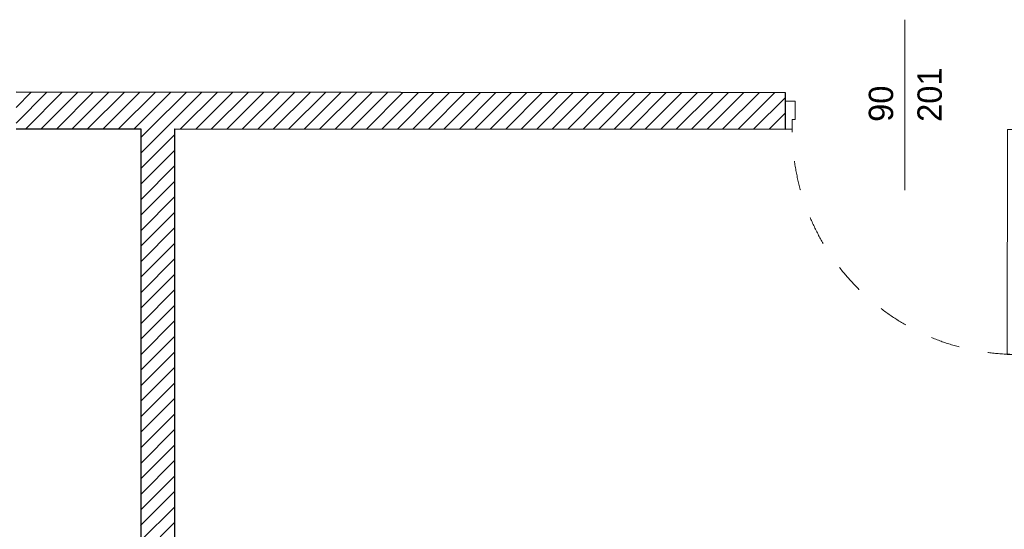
# Model space of a CAD drawing. Header units: millimetres. Extents: x 172139 to 266886, y 89525 to 138225.
# Tile 52 of 82: x 211709 to 215752, y 109411 to 111504. Entities that reach past the tile are written whole.
import ezdxf
from ezdxf.enums import TextEntityAlignment as Align

# ---------------------------------------------------------------- set-up
doc = ezdxf.new("R2010")
doc.units = ezdxf.units.MM
doc.header["$MEASUREMENT"] = 0
doc.linetypes.add('Przerywana', pattern=[240, 120, -120])
for name, color, linetype in [('Drzwi ArchiCAD', 7, 'Continuous'), ('KR_INW', 7, 'Continuous'), ('Znaczniki drzwi ArchiCADa', 7, 'Continuous')]:
    doc.layers.add(name, color=color, linetype=linetype)
for name, color, linetype, lineweight in [('Drzwi ArchiCAD_Nr_pióra__1', 7, 'Continuous', 13), ('Drzwi ArchiCAD_Nr_pióra__27', 7, 'Continuous', 25), ('KR_INW_Nr_pióra__101', 252, 'Continuous', 5), ('KR_INW_Nr_pióra__27', 7, 'Continuous', 25), ('Znaczniki drzwi ArchiCADa_Nr_pióra__7', 7, 'Continuous', 13)]:
    doc.layers.add(name, color=color, linetype=linetype, lineweight=lineweight)
doc.layers.add('Znaczniki drzwi ArchiCADa_Nr_pióra__20', color=7, linetype='Continuous', lineweight=13, true_color=0xb00000)
doc.styles.add('GENERATED_STYLE_1', font='txt')
pattern_1 = [(45, (0, 0), (-31.819804, 31.819804), [])]

# ---------------------------------------------------------------- blocks, each defined once
blk = doc.blocks.new('Drzwi 19_13')
at = {"layer": 'Drzwi ArchiCAD_Nr_pióra__1', "linetype": 'Continuous'}
for p, q in [((422, 0), (422, 924)), ((422, 924), (462, 924)), ((462, 924), (462, 0)), ((-462, 0), (-490, 0)), ((-490, 0), (-490, -115)), ((-462, -40), (-462, 0)), ((462, 0), (422, 0)), ((490, 0), (462, 0)), ((462, 0), (462, -40)), ((490, -115), (490, 0)), ((-450, -40), (-462, -40)), ((-450, -115), (-450, -40)), ((462, -40), (450, -40)), ((450, -40), (450, -115)), ((-490, -115), (-450, -115)), ((450, -115), (490, -115))]:
    blk.add_line(p, q, dxfattribs=at)
at = {"layer": 'Drzwi ArchiCAD_Nr_pióra__1', "linetype": 'Przerywana'}
blk.add_arc((462, 0), 924, 90, 180, dxfattribs=at)
at = {"layer": 'Drzwi ArchiCAD_Nr_pióra__27', "linetype": 'Continuous'}
for p, q in [((-490, 0), (-490, -115)), ((490, 0), (490, -115))]:
    blk.add_line(p, q, dxfattribs=at)
blk = doc.blocks.new('Znacznik Wym 19_12')
at = {"layer": 'Znaczniki drzwi ArchiCADa_Nr_pióra__20', "linetype": 'Continuous'}
blk.add_line((0, -400), (0, 300), dxfattribs=at)
at = {"layer": 'Znaczniki drzwi ArchiCADa_Nr_pióra__7', "style": 'GENERATED_STYLE_1'}
for tag, rotation, p in [('AC_MarkerText_3', 270, (-182.4, 72.7)), ('AC_MarkerText_2', 270, (17.6, 72.7)), ('AC_MarkerText_5', 180, (-108.8, -133))]:
    blk.add_attdef(tag, text='', height=100, rotation=rotation, dxfattribs=at).set_placement(p, align=Align.BOTTOM_LEFT)
blk = doc.blocks.new('Ściana_34', base_point=(207868.7, 111207.8))
at = {"layer": 'KR_INW_Nr_pióra__101', "linetype": 'Continuous'}
h = blk.add_hatch(dxfattribs=at)
h.set_pattern_fill('Cegła_licówka', color=256, style=0, pattern_type=2)
h.set_pattern_definition(pattern_1)
h.paths.add_polyline_path([(211693.6, 111055.6), (214853.3, 111053.8), (214853.3, 111168.8), (214853.4, 111203.8), (211693.7, 111205.6), (211693.7, 111170.6)])
at = {"layer": 'KR_INW_Nr_pióra__27', "linetype": 'Continuous'}
for p, q in [((214853.3, 111168.8), (214853.4, 111203.8)), ((214853.3, 111053.8), (214853.3, 111168.8))]:
    blk.add_line(p, q, dxfattribs=at)
at = {"layer": 'KR_INW_Nr_pióra__27', "linetype": 'Continuous', "flags": 128}
for points in [[(214853.4, 111203.8), (211693.7, 111205.6)], [(211693.6, 111055.6), (212206.4, 111055.3)], [(212346.4, 111055.3), (214853.3, 111053.8)]]:
    blk.add_lwpolyline(points, dxfattribs=at)
at = {"layer": 'Drzwi ArchiCAD', "linetype": 'Continuous', "xscale": -1, "zscale": 1000, "rotation": 179.9679760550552}
blk.add_blockref('Drzwi 19_13', (215343.3, 111053.6), dxfattribs=at)
at = {"layer": 'Znaczniki drzwi ArchiCADa', "color": 14, "lineweight": 13, "true_color": 0xb00000}
ref = blk.add_blockref('Znacznik Wym 19_12', (215343.4, 111203.6), dxfattribs=dict(at, rotation=359.9679760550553))
ref.add_attrib('AC_MarkerText_2', '90', dxfattribs={"layer": 'Znaczniki drzwi ArchiCADa_Nr_pióra__7', "color": 7, "height": 100, "rotation": 89.968, "style": 'GENERATED_STYLE_1'}).set_placement((215325.6, 111084.2), align=Align.BOTTOM_LEFT)
ref.add_attrib('AC_MarkerText_3', '201', dxfattribs={"layer": 'Znaczniki drzwi ArchiCADa_Nr_pióra__7', "color": 7, "height": 100, "rotation": 89.968, "style": 'GENERATED_STYLE_1'}).set_placement((215525.6, 111084.1), align=Align.BOTTOM_LEFT)
blk = doc.blocks.new('Ściana_66', base_point=(212344.1, 106855.1))
at = {"layer": 'KR_INW_Nr_pióra__101', "linetype": 'Continuous'}
h = blk.add_hatch(dxfattribs=at)
h.set_pattern_fill('Cegła_licówka', color=256, style=0, pattern_type=2)
h.set_pattern_definition(pattern_1)
h.paths.add_polyline_path([(212344.4, 107385.1), (212346.4, 111055.3), (212206.4, 111055.3), (212204.4, 107385.1)])
at = {"layer": 'KR_INW_Nr_pióra__27', "linetype": 'Continuous', "flags": 128}
for points in [[(212206.4, 111055.3), (212204.4, 107385.1)], [(212344.4, 107385.1), (212346.4, 111055.3)]]:
    blk.add_lwpolyline(points, dxfattribs=at)

msp = doc.modelspace()

# ---------------------------------------------------------------- block references
at = {"layer": 'KR_INW'}
for name, p in [('Ściana_34', (207868.7, 111207.8)), ('Ściana_66', (212344.1, 106855.1))]:
    msp.add_blockref(name, p, dxfattribs=at)

doc.saveas('drawing.dxf')
